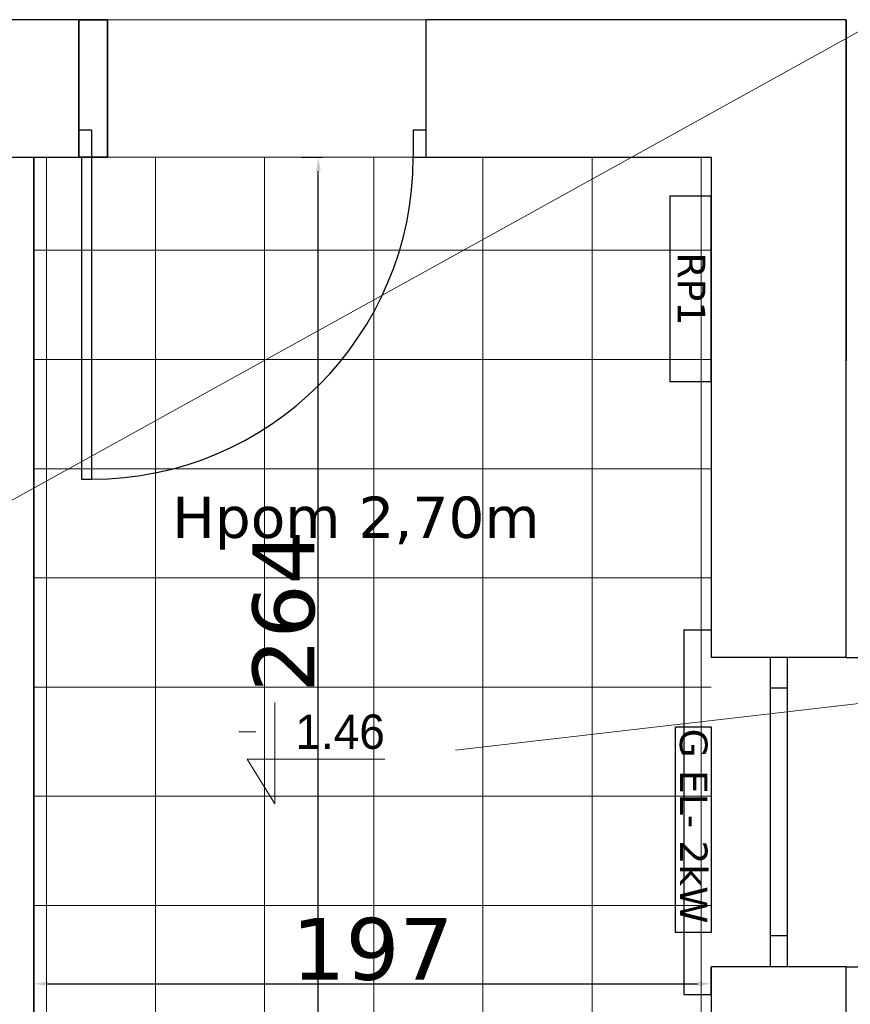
# Model space of a CAD drawing. Header units: centimetres. Extents: x -8592 to 21948, y -2033 to 10821.
# Tile 140 of 147: x 15074 to 15315, y -759 to -473. Entities that reach past the tile are written whole.
import ezdxf
from ezdxf import colors
from ezdxf.entities.mleader import LeaderData, LeaderLine
from ezdxf.enums import TextEntityAlignment as Align
from ezdxf.math import Vec2, Vec3

# ---------------------------------------------------------------- set-up
doc = ezdxf.new("R2010")
doc.units = ezdxf.units.CM
doc.header["$LTSCALE"] = 10
doc.layers.get('0').update_dxf_attribs({"color": 254})
doc.layers.add('2', color=7, linetype='Continuous')
doc.layers.add('CP_WIPEOUT', color=254, linetype='Continuous')
for name, color, linetype, lineweight in [('2DA_ALW', 116, 'Continuous', 15), ('nowe projktowane okna i drzwi', 161, 'Continuous', 25), ('obrys', 5, 'Continuous', 35), ('opis', 7, 'Continuous', 20)]:
    doc.layers.add(name, color=color, linetype=linetype, lineweight=lineweight)
doc.styles.add('CP_ATTR', font='ARIAL.TTF')
doc.styles.add('CP_ISOTXT', font='cp_isocp.shx')
doc.styles.get("Standard").update_dxf_attribs({"font": 'verdana.ttf'})
doc.dimstyles.new('ISO-25', dxfattribs={"dimtxt": 12, "dimasz": 4, "dimexe": 1.25, "dimexo": 0.625, "dimtad": 1, "dimdec": 0, "dimtxsty": 'Standard', "dimcen": 5, "dimadec": 0, "dimazin": 0, "dimtfac": 1, "dimtdec": 0, "dimtmove": 0, "dimatfit": 3, "dimfxl": 5, "dimfxlon": 1, "dimarcsym": 0})

# ---------------------------------------------------------------- blocks, each defined once
blk = doc.blocks.new('Parch_d1010_213n_z6dmd92')
blk.add_line((-49.76, -93.6), (-46.8, -93.6))
blk.add_wipeout([(-50.5, 44.03), (50.5, 44.03), (50.5, -4), (-50.5, -4)]).dxf.layer = 'CP_WIPEOUT'
for p, q in [((-50.5, 40.03), (-50.5, 0)), ((50.5, 40.03), (50.5, 0)), ((-50.5, 8), (-46.8, 8)), ((-50.5, 8), (-50.5, 0)), ((-46.8, 8), (-46.8, 0)), ((46.8, 8), (50.5, 8)), ((46.8, 8), (46.8, 0)), ((50.5, 8), (50.5, 0)), ((-50.5, 0), (-46.8, 0)), ((-50.5, 0), (-50.5, 0)), ((-49.76, 0), (-49.76, -93.6)), ((-46.8, 0), (-46.8, -93.6)), ((46.8, 0), (50.5, 0)), ((50.5, 0), (50.5, 0))]:
    blk.add_line(p, q)
blk.add_arc((-46.8, 0), 93.6, 270, 0)
at = {"linetype": 'ByBlock', "style": 'CP_ATTR', "flags": 9}
for tag in ['OTHER', 'PRICE', 'WEIGHT', 'CHARACTER', 'ORDER-NO', 'PRODUCT-TYPE', 'ARTICLE', 'PRODUCER', 'NUMBER', 'GROUP', 'NAME']:
    blk.add_attdef(tag, text='', height=0.00005, dxfattribs=at).set_placement((-0.2, -0.02), align=Align.MIDDLE_LEFT)
blk = doc.blocks.new('2arch_d253s090000dan_fdnry25')
blk.add_wipeout([(-45, 44.2), (-45, 39.2), (-45, 39.2), (-45, 22.1), (-45, 22.1), (-45, 17.1), (-45, 0), (-53, 0), (-53, -8), (53, -8), (53, 0), (45, 0), (45, 17.1), (45, 22.1), (45, 22.1), (45, 39.2), (45, 39.2), (45, 44.2)]).dxf.layer = 'CP_WIPEOUT'
for p, q in [((-45, 39.2), (-45, 44.2)), ((-45, 44.2), (45, 44.2)), ((45, 39.2), (45, 44.2)), ((-45, 39.2), (-45, 22.1)), ((-45, 39.2), (-45, 39.2)), ((45, 39.2), (45, 39.2)), ((45, 39.2), (45, 22.1)), ((-45, 22.1), (45, 22.1)), ((-45, 22.1), (-45, 17.1)), ((-36, 22.1), (-36, 17.1)), ((36, 22.1), (36, 17.1)), ((45, 22.1), (45, 17.1)), ((-45, 17.1), (45, 17.1)), ((-45, 17.1), (-45, 0)), ((45, 17.1), (45, 0)), ((-53, 0), (-45, 0)), ((-53, -8), (-53, 0)), ((53, 0), (45, 0)), ((53, -8), (53, 0)), ((-53, -8), (53, -8))]:
    blk.add_line(p, q)
at = {"linetype": 'ByBlock', "style": 'CP_ATTR', "flags": 9}
for tag in ['OTHER', 'PRICE', 'WEIGHT', 'CHARACTER', 'ORDER-NO', 'PRODUCT-TYPE', 'ARTICLE', 'PRODUCER', 'NUMBER', 'GROUP', 'NAME']:
    blk.add_attdef(tag, text='', height=0.00005, dxfattribs=at).set_placement((-0.22, -0.05), align=Align.MIDDLE_LEFT)
blk = doc.blocks.new('cpsar_sw_x003')
blk.add_line((-0.25, 0), (0.25, 0))
blk = doc.blocks.new('2da_wys01_zrv9hy7')
for p, q in [((0, 0), (0, 2.948)), ((-0.8, 1.3), (0, 0)), ((-0.8, 1.3), (3.2, 1.3))]:
    blk.add_line(p, q)
blk.add_blockref('cpsar_sw_x003', (-0.8, 2.1))
at = {"linetype": 'ByBlock', "style": 'CP_ISOTXT'}
for tag, p in [('VAL', (0.6, 1.6)), ('MARK', (0.6, 0))]:
    blk.add_attdef(tag, p, '', height=1, dxfattribs=at)
blk = doc.blocks.new('*D2166')
at = {"color": 0, "linetype": 'Continuous', "lineweight": -2}
for p, q in [((15155.39, -512.69), (15161.64, -512.69)), ((15160.39, -772.79), (15160.39, -516.69)), ((15155.39, -776.79), (15161.64, -776.79))]:
    blk.add_line(p, q, dxfattribs=at)
at = {"color": 0, "linetype": 'Continuous'}
for points in [[(15161.06, -516.69), (15159.72, -516.69), (15160.39, -512.69)], [(15159.72, -772.79), (15161.06, -772.79), (15160.39, -776.79)]]:
    blk.add_solid(points, dxfattribs=at)
at = {"layer": 'Defpoints', "color": 0, "linetype": 'Continuous'}
for p in [(15077.61, -512.69), (15160.39, -512.69), (15077.61, -776.79)]:
    blk.add_point(p, dxfattribs=at)
at = {"color": 0, "linetype": 'Continuous', "insert": (15150.39, -644.74), "char_height": 18, "attachment_point": 5, "rotation": 90}
blk.add_mtext('264', dxfattribs=at)
blk = doc.blocks.new('*D2167')
at = {"color": 0, "linetype": 'Continuous', "lineweight": -2}
for p, q in [((15077.61, -748.03), (15077.61, -754.28)), ((15081.61, -753.03), (15270.71, -753.03)), ((15274.71, -755.48), (15274.71, -751.78))]:
    blk.add_line(p, q, dxfattribs=at)
at = {"color": 0, "linetype": 'Continuous'}
for points in [[(15081.61, -752.36), (15081.61, -753.69), (15077.61, -753.03)], [(15270.71, -753.69), (15270.71, -752.36), (15274.71, -753.03)]]:
    blk.add_solid(points, dxfattribs=at)
at = {"layer": 'Defpoints', "color": 0, "linetype": 'Continuous'}
for p in [(15077.61, -746.8), (15274.71, -753.03), (15274.71, -756.1)]:
    blk.add_point(p, dxfattribs=at)
at = {"color": 0, "linetype": 'Continuous', "insert": (15176.16, -743.04), "char_height": 18, "attachment_point": 5}
blk.add_mtext('197', dxfattribs=at)
blk = doc.blocks.new('*D2173')
at = {"color": 0, "linetype": 'Continuous', "lineweight": -2}
for p, q in [((15355.33, -472.66), (15361.58, -472.66)), ((15360.33, -476.66), (15360.33, -654.1)), ((15355.33, -658.1), (15361.58, -658.1))]:
    blk.add_line(p, q, dxfattribs=at)
at = {"color": 0, "linetype": 'Continuous'}
for points in [[(15361, -476.66), (15359.66, -476.66), (15360.33, -472.66)], [(15359.66, -654.1), (15361, -654.1), (15360.33, -658.1)]]:
    blk.add_solid(points, dxfattribs=at)
at = {"layer": 'Defpoints', "color": 0, "linetype": 'Continuous'}
for p in [(15313.9, -472.66), (15274.71, -658.1), (15360.33, -658.1)]:
    blk.add_point(p, dxfattribs=at)
at = {"color": 0, "linetype": 'Continuous', "insert": (15350.29, -565.38), "char_height": 18, "attachment_point": 5, "rotation": 90}
blk.add_mtext('185', dxfattribs=at)
blk = doc.blocks.new('*D2174')
at = {"color": 0, "linetype": 'Continuous', "lineweight": -2}
for p, q in [((15355.33, -658.1), (15361.58, -658.1)), ((15360.33, -662.1), (15360.33, -744.1)), ((15355.33, -748.1), (15361.58, -748.1))]:
    blk.add_line(p, q, dxfattribs=at)
at = {"color": 0, "linetype": 'Continuous'}
for points in [[(15361, -662.1), (15359.66, -662.1), (15360.33, -658.1)], [(15359.66, -744.1), (15361, -744.1), (15360.33, -748.1)]]:
    blk.add_solid(points, dxfattribs=at)
at = {"layer": 'Defpoints', "color": 0, "linetype": 'Continuous'}
for p in [(15274.71, -658.1), (15316.41, -748.1), (15360.33, -748.1)]:
    blk.add_point(p, dxfattribs=at)
at = {"color": 0, "linetype": 'Continuous', "insert": (15350.33, -703.1), "char_height": 18, "attachment_point": 5, "rotation": 90}
blk.add_mtext('90', dxfattribs=at)
blk = doc.blocks.new('*D2180')
at = {"color": 0, "linetype": 'Continuous', "lineweight": -2}
for p, q in [((15384.51, -472.66), (15390.76, -472.66)), ((15389.51, -476.66), (15389.51, -1819.64)), ((15384.51, -1823.64), (15390.76, -1823.64))]:
    blk.add_line(p, q, dxfattribs=at)
at = {"color": 0, "linetype": 'Continuous'}
for points in [[(15390.18, -476.66), (15388.84, -476.66), (15389.51, -472.66)], [(15388.84, -1819.64), (15390.18, -1819.64), (15389.51, -1823.64)]]:
    blk.add_solid(points, dxfattribs=at)
at = {"layer": 'Defpoints', "color": 0, "linetype": 'Continuous'}
for p in [(15313.9, -472.66), (15313.9, -1823.64), (15389.51, -1823.64)]:
    blk.add_point(p, dxfattribs=at)
at = {"color": 0, "linetype": 'Continuous', "insert": (15379.51, -1148.15), "char_height": 18, "attachment_point": 5, "rotation": 90}
blk.add_mtext('1351', dxfattribs=at)

msp = doc.modelspace()

# ---------------------------------------------------------------- linework, layer by layer
at = {"lineweight": 25}
msp.add_lwpolyline([(15313.9, -472.66), (15313.9, -571.9)], dxfattribs=at)
at = {"layer": '2', "lineweight": 35}
msp.add_lwpolyline([(15313.9, -472.66), (15313.9, -571.9)], dxfattribs=at)
at = {"layer": 'obrys', "color": 4}
msp.add_line((15077.61, -512.69), (15077.61, -914.69), dxfattribs=at)
at = {"layer": 'obrys', "color": 0, "lineweight": 30}
for points in [[(13540.1, -472.66), (13540.1, -1823.64), (15313.9, -1823.64), (15313.9, -472.66), (13540.1, -472.66)], [(13579.3, -512.69), (15274.71, -512.69), (15274.71, -1783.61), (13579.3, -1783.61), (13579.3, -512.69)], [(15274.71, -744.1), (15274.71, -744.1), (15313.9, -744.1)]]:
    msp.add_lwpolyline(points, dxfattribs=at)
at = {"layer": 'obrys', "color": 4, "lineweight": 25}
msp.add_lwpolyline([(15181.71, -512.69), (15181.71, -512.69), (15181.71, -472.66), (15090.71, -472.66), (15090.71, -512.69), (15181.71, -512.69)], dxfattribs=at)
at = {"layer": 'obrys', "color": 0, "lineweight": 20}
msp.add_lwpolyline([(15274.71, -658.1), (15313.9, -658.1)], dxfattribs=at)
at = {"layer": 'opis', "color": 1, "linetype": 'Continuous', "lineweight": 25}
msp.add_lwpolyline([(15274.71, -523.97), (15262.61, -523.97), (15262.61, -577.92), (15274.71, -577.92)], close=True, dxfattribs=at)

# ---------------------------------------------------------------- block references
at = {"layer": '2DA_ALW', "xscale": 10, "yscale": 10, "zscale": 10}
msp.add_blockref('2da_wys01_zrv9hy7', (15147.72, -700.72), dxfattribs=at).add_auto_attribs({'VAL': '1.46'})

# ---------------------------------------------------------------- texts
at = {"color": 1, "linetype": 'Continuous', "insert": (15117.9, -611.35), "char_height": 12, "width": 123.6138, "attachment_point": 1}
msp.add_mtext('{\\fVerdana|b0|i0|c238|p34;Hpom 2,70m}', dxfattribs=at)
at = {"layer": 'opis', "color": 1, "linetype": 'Continuous', "insert": (15272.97, -540.34), "char_height": 8, "width": 12.9546, "attachment_point": 1, "rotation": 270}
msp.add_mtext('{\\fVerdana|b0|i0|c238|p34;RP1}', dxfattribs=at)

# ---------------------------------------------------------------- next in the draw order: block references
at = {"layer": 'nowe projktowane okna i drzwi'}
msp.add_blockref('Parch_d1010_213n_z6dmd92', (15141.21, -512.69), dxfattribs=at)
at = {"layer": 'nowe projktowane okna i drzwi', "rotation": 270}
msp.add_blockref('2arch_d253s090000dan_fdnry25', (15274.71, -703.1), dxfattribs=at)

# ---------------------------------------------------------------- next in the draw order: hatches: boundary and pattern name
at = {"linetype": 'Continuous', "lineweight": 13, "transparency": 33554687}
h = msp.add_hatch(dxfattribs=at)
h.set_pattern_fill('ANSI37', scale=10, angle=45)
h.paths.add_polyline_path([(15077.61, -512.69), (15274.71, -512.69), (15274.71, -914.54), (15077.61, -914.69)])
h.paths.add_polyline_path([(15065.61, -526.77), (15065.61, -632.77), (15055.52, -632.77), (15055.52, -644.77), (15065.61, -644.77), (15065.61, -914.69), (14928.71, -914.69), (14928.71, -644.77), (14955.52, -644.77), (14955.52, -632.77), (14950.96, -632.77), (14950.96, -526.77)])

# ---------------------------------------------------------------- next in the draw order: linework, layer by layer
at = {"layer": '2DA_ALW'}
for points in [[(15434.48, -411.3), (15005.52, -648.77)], [(15431.53, -658.32), (15200.27, -685.05)]]:
    msp.add_lwpolyline(points, dxfattribs=at)
at = {"layer": 'obrys', "color": 4}
msp.add_lwpolyline([(15090.71, -472.66), (15099.05, -472.66), (15099.05, -512.69), (15090.71, -512.69)], close=True, dxfattribs=at)
at = {"layer": 'obrys', "color": 0, "lineweight": 15}
msp.add_lwpolyline([(15090.71, -472.66), (15191.71, -472.66), (15191.71, -512.69), (15090.71, -512.69)], close=True, dxfattribs=at)
at = {"layer": 'opis', "color": 1, "linetype": 'Continuous', "lineweight": 30}
msp.add_lwpolyline([(15274.71, -678.27), (15274.71, -738.09), (15264.33, -738.09), (15264.33, -678.27)], close=True, dxfattribs=at)

# ---------------------------------------------------------------- next in the draw order: texts
at = {"layer": 'opis', "linetype": 'Continuous', "insert": (15286.93, -678.82), "char_height": 8, "width": 64.8453, "attachment_point": 1, "rotation": 270}
msp.add_mtext('{\\fVerdana|b0|i0|c238|p34;\\PG EL- 2kW}', dxfattribs=at)

# ---------------------------------------------------------------- next in the draw order: dimensions: what is measured, and where the dimension line sits
at = {"color": 130, "linetype": 'Continuous'}
for base, p1, p2, override, picture, middle in [((15360.33, -658.1), (15313.9, -472.66), (15274.71, -658.1), {"dimtxt": 18}, '*D2173', (15350.29, -565.38)), ((15389.51, -1823.64), (15313.9, -472.66), (15313.9, -1823.64), {"dimtxt": 18}, '*D2180', (15379.51, -1148.15)), ((15160.39, -512.69), (15077.61, -776.79), (15077.61, -512.69), {"dimtxt": 18, "dimtmove": 1}, '*D2166', (15150.39, -644.74)), ((15360.33, -748.1), (15274.71, -658.1), (15316.41, -748.1), {"dimtxt": 18, "dimtmove": 1}, '*D2174', (15350.33, -703.1))]:
    dim = msp.add_linear_dim(base=base, p1=p1, p2=p2, angle=90, dimstyle='ISO-25', override=override, dxfattribs=at)
    dim.commit()
    dim.dimension.update_dxf_attribs({"geometry": picture, "text_midpoint": middle})
dim = msp.add_linear_dim(base=(15274.71, -753.03), p1=(15077.61, -746.8), p2=(15274.71, -756.1), dimstyle='ISO-25', override={"dimtxt": 18}, dxfattribs=at)
dim.commit()
dim.dimension.update_dxf_attribs({"geometry": '*D2167', "text_midpoint": (15176.16, -743.04)})

# ---------------------------------------------------------------- next in the draw order: leaders
at = {"layer": 'opis', "linetype": 'Continuous'}
ml = msp.add_multileader_mtext('Standard', dxfattribs=at)
ml.set_content('{\\fVerdana|b0|i0|c238|p34;Rura spiro %%C100\\Pprowadzić 2m nad ziemią-\\Pobudować i wyk. w kolorze elwacji\\P }')
ml.set_leader_properties(linetype='ByLayer')
ml.build(insert=Vec2(0, 0))
ml.multileader.update_dxf_attribs({"text_right_attachment_type": 6})
ctx = ml.context
ctx.base_point, ctx.char_height, ctx.plane_origin = Vec3(14975.46, -369.35), 8, Vec3(15764.32, -568.17)
ctx.right_attachment, ctx.text_align_type = 6, 2
notes = []
notes.append((ctx, [(0, (1, 1, 0), (15176.37, -373.68), (-1, 0), 8, [(0, [(15245.19, -463.18)], 0, [])])]))
ctx.mtext.insert, ctx.mtext.alignment, ctx.mtext.flow_direction = Vec3(15166.37, -365.02), 3, 5
for ctx, leaders in notes:
    for number, flags, end, landing, length, lines in leaders:
        leader = LeaderData()
        leader.index, (leader.has_last_leader_line, leader.has_dogleg_vector, leader.attachment_direction) = number, flags
        leader.last_leader_point, leader.dogleg_vector, leader.dogleg_length = Vec3(end), Vec3(landing), length
        for number, points, colour, breaks in lines:
            line = LeaderLine()
            line.index, line.vertices, line.color, line.breaks = number, Vec3.list(points), colors.encode_raw_color(colour), breaks
            leader.lines.append(line)
        ctx.leaders.append(leader)

doc.saveas('drawing.dxf')
